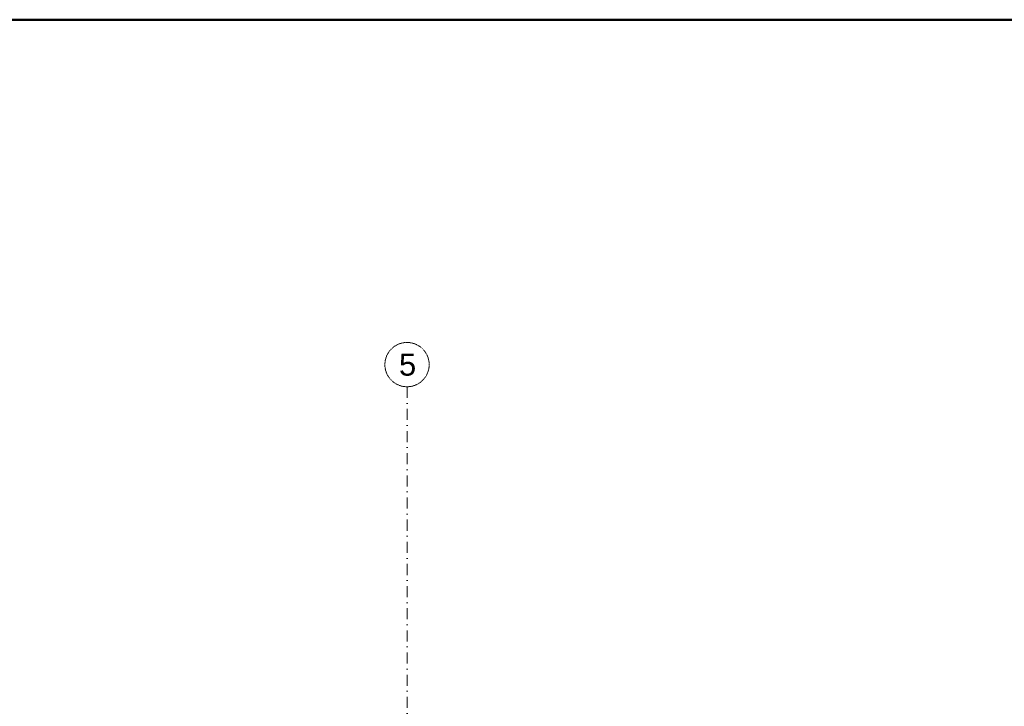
# Model space of a CAD drawing. Header units: millimetres. Extents: x -25785 to 64215, y 1802 to 45092.
# Tile 10 of 53: x -6502 to 2392, y 38369 to 44572. Entities that reach past the tile are written whole.
import ezdxf

# ---------------------------------------------------------------- set-up
doc = ezdxf.new("R2010")
doc.units = ezdxf.units.MM
doc.header["$MEASUREMENT"] = 0
doc.linetypes.add('DASHDOTX2', pattern=[2, 1, -0.5, 0, -0.5])
doc.layers.add('G-Ramka', color=5, linetype='Continuous', lineweight=50)
doc.layers.add('Osie', color=6, linetype='DASHDOTX2', lineweight=15)
doc.styles.add('GENERATED_STYLE_1', font='arial.ttf')

# ---------------------------------------------------------------- blocks, each defined once
blk = doc.blocks.new('*U3')
at = {"layer": 'G-Ramka', "color": 5}
blk.add_lwpolyline([(35, 415), (35, 15), (870.052, 15), (870.052, 415)], close=True, dxfattribs=at)

msp = doc.modelspace()

# ---------------------------------------------------------------- linework, layer by layer
at = {"layer": 'Osie', "ltscale": 100}
msp.add_line((-3003.21297, 41255.70129), (-3003.21297, 5830.07652), dxfattribs=at)
at = {"layer": 'Osie'}
msp.add_circle((-3003.21297, 41455.70129), 200, dxfattribs=at)

# ---------------------------------------------------------------- block references
at = {"layer": 'G-Ramka', "xscale": 104.0400000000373, "yscale": 104.0400000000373, "zscale": 104.04}
msp.add_blockref('*U3', (-26824.93776, 1395.03104), dxfattribs=at)

# ---------------------------------------------------------------- texts
at = {"layer": 'Osie', "insert": (-3075.87528, 41352.84225), "char_height": 200, "attachment_point": 7, "style": 'GENERATED_STYLE_1'}
msp.add_mtext('\\A1;5', dxfattribs=at)

doc.saveas('drawing.dxf')
